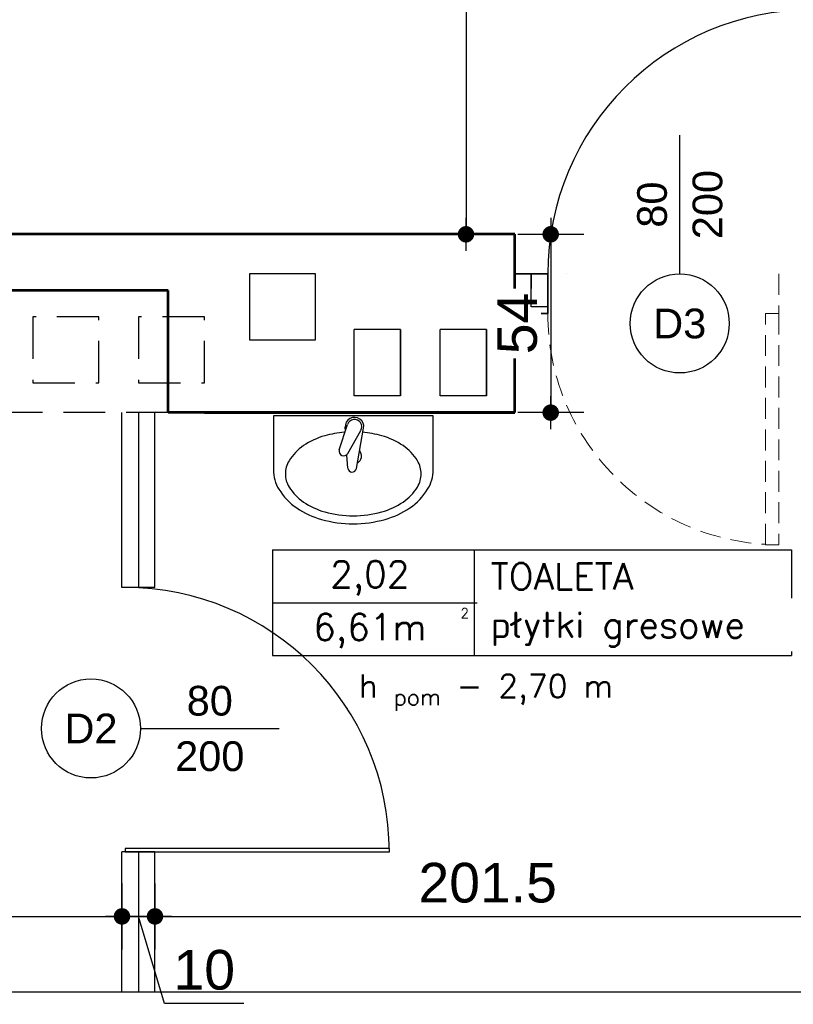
# Model space of a CAD drawing. Header units: millimetres. Extents: x 11979 to 23691, y 12825 to 41978.
# Tile 140 of 256: x 21281 to 21515, y 33380 to 33679. Entities that reach past the tile are written whole.
import ezdxf
from ezdxf.enums import TextEntityAlignment as Align

# ---------------------------------------------------------------- set-up
doc = ezdxf.new("R2010")
doc.units = ezdxf.units.MM
doc.linetypes.add('DASHED', pattern=[19.05, 12.7, -6.35])
for name, color, linetype in [('-LI-WIDOK', 2, 'Continuous'), ('-WYMIAR', 8, 'Continuous'), ('_PROJEKTOWANE', 5, 'Continuous'), ('drzwi łuk', 1, 'Continuous'), ('PROJEKTOWANE', 5, 'Continuous')]:
    doc.layers.add(name, color=color, linetype=linetype)
for name, color, linetype, lineweight in [('-ŚCIANY DZIAŁOWE', 3, 'Continuous', 35), ('-ŚCIANY NOŚNE', 4, 'Continuous', 53), ('CIENKA - KRESKOWANIA', 254, 'Continuous', 0)]:
    doc.layers.add(name, color=color, linetype=linetype, lineweight=lineweight)
doc.styles.add('ARIAL', font='arial.ttf', dxfattribs={"height": 0.5})
doc.styles.add('SIMPLEX', font='simplex')
doc.styles.get("Standard").update_dxf_attribs({"font": 'arial.ttf'})
doc.linetypes.add('ZIGZAG', pattern='A,0.00254,-5.08,[131,ltypeshp.shx,S=5.08,R=0,X=-5.08,Y=0],-10.16,[131,ltypeshp.shx,S=5.08,R=180,X=5.08,Y=0],-5.08', length=20.32254)
doc.dimstyles.new('CZA-KROPKA-50', dxfattribs={"dimtxt": 12, "dimasz": 1, "dimexe": 2, "dimexo": 25, "dimgap": 4, "dimtad": 1, "dimdec": 1, "dimrnd": 0.5, "dimzin": 9, "dimdsep": 46, "dimtxsty": 'Standard', "dimblk": 'CZA-KROPKA', "dimblk1": 'CZA-KROPKA', "dimblk2": 'CZA-KROPKA', "dimsah": 1, "dimcen": -20, "dimse1": 1, "dimse2": 1, "dimclrd": 8, "dimclre": 8, "dimclrt": 9, "dimadec": 0, "dimazin": 0, "dimtfac": 1, "dimtdec": 1, "dimtmove": 1, "dimatfit": 3, "dimldrblk": 'CZA-KROPKA', "dimfxl": 1, "dimtolj": 1, "dimtzin": 9, "dimarcsym": 0})

# ---------------------------------------------------------------- blocks, each defined once
blk = doc.blocks.new('CZA-KROPKA')
at = {"layer": '-WYMIAR', "linetype": 'ByBlock'}
for p, q in [((0, 10), (0, -10)), ((5, 0), (-5, 0))]:
    blk.add_line(p, q, dxfattribs=at)
at = {"layer": '-WYMIAR', "linetype": 'ByBlock', "const_width": 2.5}
blk.add_lwpolyline([(-1.25, 0, 1), (1.25, 0, 1)], format="xyb", close=True, dxfattribs=at)
blk = doc.blocks.new('*D1332')
at = {"layer": '-WYMIAR', "color": 8, "lineweight": -2}
blk.add_line((21203.07, 33147.22), (21522.67, 33147.22), dxfattribs=at)
at = {"layer": 'Defpoints', "color": 0}
for p in [(21202.07, 33454.77), (21523.67, 33360.17), (21523.67, 33147.22)]:
    blk.add_point(p, dxfattribs=at)
at = {"layer": '-WYMIAR', "color": 8, "lineweight": -2, "rotation": 180}
blk.add_blockref('CZA-KROPKA', (21202.07, 33147.22), dxfattribs=at)
at = {"layer": '-WYMIAR', "color": 8, "lineweight": -2}
blk.add_blockref('CZA-KROPKA', (21523.67, 33147.22), dxfattribs=at)
at = {"layer": '-WYMIAR', "color": 9, "insert": (21362.87, 33157.35), "char_height": 12, "attachment_point": 5, "bg_fill": 3, "box_fill_scale": 1.1, "bg_fill_color": 257, "bg_fill_transparency": 0}
blk.add_mtext('\\A1;321.5', dxfattribs=at)
blk = doc.blocks.new('*D1338')
at = {"layer": '-WYMIAR', "color": 8, "lineweight": -2}
blk.add_line((20968.72, 33122.01), (21579.67, 33122.01), dxfattribs=at)
at = {"layer": 'Defpoints', "color": 0}
for p in [(20967.72, 33384.17), (21580.67, 33221.62), (21580.67, 33122.01)]:
    blk.add_point(p, dxfattribs=at)
at = {"layer": '-WYMIAR', "color": 8, "lineweight": -2, "rotation": 180}
blk.add_blockref('CZA-KROPKA', (20967.72, 33122.01), dxfattribs=at)
at = {"layer": '-WYMIAR', "color": 8, "lineweight": -2}
blk.add_blockref('CZA-KROPKA', (21580.67, 33122.01), dxfattribs=at)
at = {"layer": '-WYMIAR', "color": 9, "insert": (21274.19, 33132.14), "char_height": 12, "attachment_point": 5, "bg_fill": 3, "box_fill_scale": 1.1, "bg_fill_color": 257, "bg_fill_transparency": 0}
blk.add_mtext('\\A1;613', dxfattribs=at)
blk = doc.blocks.new('*D1356')
at = {"layer": '-WYMIAR', "color": 8, "lineweight": -2}
blk.add_line((21441.96, 33612.62), (21441.96, 33560.62), dxfattribs=at)
at = {"layer": 'Defpoints', "color": 0}
for p in [(21441.96, 33613.62), (21441.96, 33559.62), (21441.96, 33559.62)]:
    blk.add_point(p, dxfattribs=at)
at = {"layer": '-WYMIAR', "color": 8, "lineweight": -2}
for p, rotation in [((21441.96, 33613.62), 90), ((21441.96, 33559.62), 270)]:
    blk.add_blockref('CZA-KROPKA', p, dxfattribs=dict(at, rotation=rotation))
at = {"layer": '-WYMIAR', "color": 9, "insert": (21431.86, 33586.62), "char_height": 12, "attachment_point": 5, "rotation": 90, "bg_fill": 3, "box_fill_scale": 1.1, "bg_fill_color": 257, "bg_fill_transparency": 0}
blk.add_mtext('\\A1;54', dxfattribs=at)
blk = doc.blocks.new('*D1649')
at = {"layer": '_PROJEKTOWANE', "color": 8, "lineweight": -2}
blk.add_line((21203.07, 33407.04), (21311.07, 33407.04), dxfattribs=at)
at = {"layer": 'Defpoints', "color": 0}
for p in [(21202.07, 33432.9), (21312.07, 33416.46), (21312.07, 33407.04)]:
    blk.add_point(p, dxfattribs=at)
at = {"layer": '_PROJEKTOWANE', "color": 8, "lineweight": -2, "rotation": 180}
blk.add_blockref('CZA-KROPKA', (21202.07, 33407.04), dxfattribs=at)
at = {"layer": '_PROJEKTOWANE', "color": 8, "lineweight": -2}
blk.add_blockref('CZA-KROPKA', (21312.07, 33407.04), dxfattribs=at)
at = {"layer": '_PROJEKTOWANE', "color": 9, "insert": (21257.07, 33417.17), "char_height": 12, "attachment_point": 5}
blk.add_mtext('\\A1;110', dxfattribs=at)
blk = doc.blocks.new('*D1650')
at = {"layer": '_PROJEKTOWANE', "color": 8, "lineweight": -2}
for p, q in [((21313.07, 33407.04), (21321.07, 33407.04)), ((21324.99, 33380.66), (21317.07, 33407.04)), ((21349.01, 33380.66), (21324.99, 33380.66))]:
    blk.add_line(p, q, dxfattribs=at)
at = {"layer": 'Defpoints', "color": 0}
for p in [(21312.07, 33416.46), (21322.07, 33413.95), (21322.07, 33407.04)]:
    blk.add_point(p, dxfattribs=at)
at = {"layer": '_PROJEKTOWANE', "color": 8, "lineweight": -2, "rotation": 180}
blk.add_blockref('CZA-KROPKA', (21312.07, 33407.04), dxfattribs=at)
at = {"layer": '_PROJEKTOWANE', "color": 8, "lineweight": -2}
blk.add_blockref('CZA-KROPKA', (21322.07, 33407.04), dxfattribs=at)
at = {"layer": '_PROJEKTOWANE', "color": 9, "insert": (21337, 33390.79), "char_height": 12, "attachment_point": 5}
blk.add_mtext('\\A1;10', dxfattribs=at)
blk = doc.blocks.new('*D1651')
at = {"layer": '_PROJEKTOWANE', "color": 8, "lineweight": -2}
blk.add_line((21323.07, 33407.04), (21522.67, 33407.04), dxfattribs=at)
at = {"layer": 'Defpoints', "color": 0}
for p in [(21523.67, 33418.42), (21322.07, 33413.95), (21523.67, 33407.04)]:
    blk.add_point(p, dxfattribs=at)
at = {"layer": '_PROJEKTOWANE', "color": 8, "lineweight": -2, "rotation": 180}
blk.add_blockref('CZA-KROPKA', (21322.07, 33407.04), dxfattribs=at)
at = {"layer": '_PROJEKTOWANE', "color": 8, "lineweight": -2}
blk.add_blockref('CZA-KROPKA', (21523.67, 33407.04), dxfattribs=at)
at = {"layer": '_PROJEKTOWANE', "color": 9, "insert": (21422.87, 33417.17), "char_height": 12, "attachment_point": 5}
blk.add_mtext('\\A1;201.5', dxfattribs=at)
blk = doc.blocks.new('*D1654')
at = {"layer": '_PROJEKTOWANE', "color": 8, "lineweight": -2}
blk.add_line((21416.3, 33793.74), (21416.3, 33614.62), dxfattribs=at)
at = {"layer": 'Defpoints', "color": 0}
for p in [(21484.1, 33794.74), (21397.95, 33613.62), (21416.3, 33613.62)]:
    blk.add_point(p, dxfattribs=at)
at = {"layer": '_PROJEKTOWANE', "color": 8, "lineweight": -2}
for p, rotation in [((21416.3, 33794.74), 90), ((21416.3, 33613.62), 270)]:
    blk.add_blockref('CZA-KROPKA', p, dxfattribs=dict(at, rotation=rotation))
at = {"layer": '_PROJEKTOWANE', "color": 9, "insert": (21406.17, 33704.18), "char_height": 12, "attachment_point": 5, "rotation": 90}
blk.add_mtext('\\A1;181', dxfattribs=at)

msp = doc.modelspace()

# ---------------------------------------------------------------- linework, layer by layer
at = {"layer": '-LI-WIDOK'}
for p, q in [((21350.67, 33601.62), (21350.67, 33581.62)), ((21370.67, 33601.62), (21350.67, 33601.62)), ((21370.67, 33581.62), (21370.67, 33601.62)), ((21382.46, 33564.75), (21382.46, 33584.75)), ((21396.46, 33584.75), (21382.46, 33584.75)), ((21396.46, 33584.75), (21396.46, 33564.75)), ((21396.46, 33564.75), (21396.46, 33584.75)), ((21408.46, 33564.75), (21408.46, 33584.75)), ((21422.46, 33584.75), (21408.46, 33584.75)), ((21422.46, 33584.75), (21422.46, 33564.75)), ((21422.46, 33564.75), (21422.46, 33584.75)), ((21350.67, 33581.62), (21370.67, 33581.62)), ((21396.46, 33564.75), (21382.46, 33564.75)), ((21422.46, 33564.75), (21408.46, 33564.75)), ((20967.72, 33384.17), (21377.38, 33384.17)), ((21377.38, 33384.17), (21575.67, 33384.17))]:
    msp.add_line(p, q, dxfattribs=at)
at = {"layer": '-LI-WIDOK', "linetype": 'DASHED'}
for p, q in [((21285.07, 33588.62), (21285.07, 33568.62)), ((21305.07, 33588.62), (21285.07, 33588.62)), ((21305.07, 33568.62), (21305.07, 33588.62)), ((21317.07, 33588.62), (21317.07, 33568.62)), ((21337.07, 33588.62), (21317.07, 33588.62)), ((21337.07, 33568.62), (21337.07, 33588.62)), ((21285.07, 33568.62), (21305.07, 33568.62)), ((21317.07, 33568.62), (21337.07, 33568.62)), ((21326.07, 33559.62), (21277.07, 33559.62))]:
    msp.add_line(p, q, dxfattribs=at)
at = {"layer": '-ŚCIANY DZIAŁOWE'}
for p, q in [((21431.07, 33601.62), (21441.06, 33601.62)), ((21436.06, 33601.62), (21436.06, 33589.62)), ((21441.06, 33601.62), (21441.06, 33589.62)), ((21326.07, 33596.62), (21228.87, 33596.62)), ((21431.07, 33589.62), (21441.06, 33589.62)), ((21431.07, 33559.62), (21337.07, 33559.62))]:
    msp.add_line(p, q, dxfattribs=at)
at = {"layer": '-ŚCIANY NOŚNE'}
for p, q in [((21431.07, 33613.62), (21170.98, 33613.62)), ((21431.07, 33559.62), (21431.07, 33613.62)), ((21446.67, 33601.62), (21446.67, 33601.62)), ((21326.07, 33596.62), (21202.07, 33596.62)), ((21326.07, 33559.62), (21326.07, 33596.62)), ((21431.07, 33559.62), (21326.07, 33559.62)), ((21337.07, 33559.62), (21431.07, 33559.62))]:
    msp.add_line(p, q, dxfattribs=at)
at = {"layer": '_PROJEKTOWANE', "linetype": 'ZIGZAG'}
msp.add_line((21317.07, 33559.62), (21317.07, 33506.62), dxfattribs=at)
at = {"layer": '_PROJEKTOWANE'}
msp.add_line((21322.07, 33506.62), (21312.07, 33506.62), dxfattribs=at)
at = {"layer": 'CIENKA - KRESKOWANIA', "linetype": 'DASHED', "ltscale": 0.5}
for p, q in [((21511.06, 33601.62), (21511.06, 33589.62)), ((21507.06, 33519.62), (21507.06, 33589.62)), ((21507.06, 33589.62), (21511.06, 33589.62)), ((21511.06, 33589.62), (21511.06, 33519.62)), ((21511.06, 33519.62), (21507.06, 33519.62))]:
    msp.add_line(p, q, dxfattribs=at)
at = {"layer": 'drzwi łuk', "ltscale": 0.5}
for p, q in [((21357.69, 33518.03), (21514.88, 33518.03)), ((21357.69, 33518.03), (21357.69, 33486.03)), ((21418.76, 33518.03), (21418.76, 33486.03)), ((21514.88, 33518.03), (21514.88, 33486.03)), ((21357.69, 33502.03), (21514.88, 33502.03)), ((21357.69, 33486.03), (21514.88, 33486.03))]:
    msp.add_line(p, q, dxfattribs=at)
at = {"layer": 'PROJEKTOWANE'}
for p, q in [((21481.06, 33601.62), (21481.06, 33643.62)), ((21312.07, 33506.62), (21312.07, 33559.62)), ((21322.07, 33506.62), (21322.07, 33559.62)), ((21357.94, 33558.62), (21357.94, 33542.29)), ((21406.34, 33558.62), (21357.94, 33558.62)), ((21406.34, 33542.29), (21406.34, 33558.62)), ((21377.91, 33548.37), (21380.41, 33556.02)), ((21379.76, 33554.05), (21379.7, 33555.18)), ((21383.09, 33542.7), (21385.29, 33554.92)), ((21380.46, 33547.25), (21384.42, 33554.25)), ((21380.51, 33542.82), (21380.15, 33546.71)), ((21313.07, 33506.62), (21312.07, 33506.62)), ((21317.67, 33463.96), (21359.67, 33463.96))]:
    msp.add_line(p, q, dxfattribs=at)
for points in [[(21379.44, 33553.67, 0.047111), (21373.5, 33552.6, 0.080452), (21367.06, 33549.62, 0.107069), (21362.7, 33545.06, 0.138474), (21361.57, 33541.08, 0.138474), (21362.7, 33537.09, 0.107069), (21367.06, 33532.54, 0.080452), (21373.5, 33529.56, 0.068264), (21382.14, 33528.37, 0.068264), (21390.79, 33529.56, 0.080452), (21397.23, 33532.54, 0.107069), (21401.59, 33537.09, 0.138474), (21402.71, 33541.08, 0.138474), (21401.59, 33545.06, 0.107069), (21397.23, 33549.62, 0.080452), (21390.79, 33552.6, 0.046288), (21384.95, 33553.66, 0.046288)], [(21357.94, 33542.29, 0.138474), (21359.61, 33536.41, 0.107069), (21365.03, 33530.74, 0.080452), (21372.52, 33527.27, 0.068264), (21382.14, 33525.95, 0.068264), (21391.76, 33527.27, 0.080452), (21399.26, 33530.74, 0.107069), (21404.68, 33536.41, 0.138474), (21406.34, 33542.29, 0.138474)]]:
    msp.add_lwpolyline(points, format="xyb", dxfattribs=at)
msp.add_circle((21481.06, 33586.62), 15, dxfattribs=at)
for centre, radius, start, end in [((21382.51, 33555.36), 2.81, 351.0256, 183.6937), ((21382.51, 33555.36), 2.2, 329.8725, 162.5406), ((21379.24, 33547.94), 1.4, 161.8991, 330.514), ((21382.14, 33546.52), 2.5, 299.7805, 39.804), ((21381.81, 33542.9), 1.3, 183.6937, 351.0256)]:
    msp.add_arc(centre, radius, start, end, dxfattribs=at)

# ---------------------------------------------------------------- texts
at = {"layer": '-LI-WIDOK', "style": 'SIMPLEX'}
for s, height, p in [('2,02', 8, (21387.15, 33510.67)), ('6,61m', 8, (21387.15, 33494.67)), ('2', 3, (21415.91, 33498.87))]:
    msp.add_text(s, height=height, dxfattribs=at).set_placement(p, align=Align.MIDDLE_CENTER)
at = {"layer": '-LI-WIDOK', "insert": (21423.76, 33510.03), "char_height": 8, "width": 172.5953, "attachment_point": 4, "style": 'SIMPLEX'}
msp.add_mtext('TOALETA', dxfattribs=at)
at = {"layer": '-LI-WIDOK', "insert": (21383.89, 33480.35), "char_height": 7, "width": 126.3737, "attachment_point": 1, "style": 'SIMPLEX', "bg_fill": 2}
msp.add_mtext('\\A1;h {\\H0.7x;\\S^ pom;} - 2,70 m', dxfattribs=at)
at = {"layer": 'PROJEKTOWANE', "style": 'ARIAL'}
for s, p in [('200', (21489.45, 33622.62)), ('80', (21472.66, 33622.62))]:
    msp.add_text(s, height=9, rotation=90, dxfattribs=at).set_placement(p, align=Align.MIDDLE_CENTER)
for s, p in [('D3', (21481.06, 33586.62)), ('80', (21338.67, 33472.36)), ('D2', (21302.67, 33463.96))]:
    msp.add_text(s, height=9, dxfattribs=at).set_placement(p, align=Align.MIDDLE_CENTER)

# ---------------------------------------------------------------- next in the draw order: dimensions: what is measured, and where the dimension line sits
at = {"layer": '-WYMIAR'}
dim = msp.add_linear_dim(base=(21441.96, 33559.62), p1=(21441.96, 33613.62), p2=(21441.96, 33559.62), angle=90, dimstyle='CZA-KROPKA-50', override={"dimfxl": 0, "dimfxlon": 1, "dimtfill": 1}, dxfattribs=at)
dim.commit()
dim.dimension.update_dxf_attribs({"geometry": '*D1356', "text_midpoint": (21431.86, 33586.62)})
dim = msp.add_linear_dim(base=(21523.67, 33147.22), p1=(21202.07, 33454.77), p2=(21523.67, 33360.17), dimstyle='CZA-KROPKA-50', override={"dimfxl": 0, "dimfxlon": 1, "dimtfill": 1}, dxfattribs=at)
dim.commit()
dim.dimension.update_dxf_attribs({"geometry": '*D1332', "text_midpoint": (21362.87, 33157.35)})

# ---------------------------------------------------------------- next in the draw order: linework, layer by layer
at = {"layer": 'CIENKA - KRESKOWANIA', "linetype": 'DASHED', "ltscale": 0.5}
msp.add_arc((21511.06, 33589.62), 70, 180, 266.7242, dxfattribs=at)
at = {"layer": 'PROJEKTOWANE'}
msp.add_line((21322.07, 33426.62), (21312.07, 33426.62), dxfattribs=at)
for points in [[(21436.06, 33601.62), (21441.06, 33601.62), (21441.06, 33591.62), (21436.06, 33591.62)], [(21393.07, 33426.62), (21393.07, 33427.62), (21313.07, 33427.62), (21313.07, 33426.62)]]:
    msp.add_lwpolyline(points, close=True, dxfattribs=at)
msp.add_circle((21302.67, 33463.96), 15, dxfattribs=at)
for centre, start, end in [((21521.06, 33601.62), 90, 180), ((21313.07, 33426.62), 0, 90)]:
    msp.add_arc(centre, 80, start, end, dxfattribs=at)

# ---------------------------------------------------------------- next in the draw order: texts
at = {"layer": 'PROJEKTOWANE', "style": 'ARIAL'}
msp.add_text('200', height=9, dxfattribs=at).set_placement((21338.67, 33455.57), align=Align.MIDDLE_CENTER)

# ---------------------------------------------------------------- next in the draw order: dimensions: what is measured, and where the dimension line sits
at = {"layer": '-WYMIAR'}
dim = msp.add_linear_dim(base=(21580.6708, 33122.0068), p1=(20967.7159, 33384.1737), p2=(21580.6708, 33221.6243), dimstyle='CZA-KROPKA-50', override={"dimfxl": 0, "dimfxlon": 1, "dimtfill": 1}, dxfattribs=at)
dim.commit()
dim.dimension.update_dxf_attribs({"geometry": '*D1338', "text_midpoint": (21274.1934, 33132.1377)})
at = {"layer": '_PROJEKTOWANE'}
dim = msp.add_linear_dim(base=(21416.3, 33613.62), p1=(21484.1, 33794.74), p2=(21397.95, 33613.62), angle=90, dimstyle='CZA-KROPKA-50', dxfattribs=at)
dim.commit()
dim.dimension.update_dxf_attribs({"geometry": '*D1654', "text_midpoint": (21406.17, 33704.18)})
for base, p1, p2, picture, middle in [((21312.07, 33407.04), (21202.07, 33432.9), (21312.07, 33416.46), '*D1649', (21257.07, 33417.17)), ((21523.67, 33407.04), (21322.07, 33413.95), (21523.67, 33418.42), '*D1651', (21422.87, 33417.17))]:
    dim = msp.add_linear_dim(base=base, p1=p1, p2=p2, dimstyle='CZA-KROPKA-50', dxfattribs=at)
    dim.commit()
    dim.dimension.update_dxf_attribs({"geometry": picture, "text_midpoint": middle})

# ---------------------------------------------------------------- next in the draw order: hatches: boundary and pattern name
at = {"layer": '-WYMIAR'}
h = msp.add_hatch(dxfattribs=at)
h.set_pattern_fill('DACHOWKA', color=256)
h.set_pattern_definition([(0, (463900.403, 31501.895), (0, 45), [9, -6]), (0, (463907.903, 31524.395), (0, 45), [9, -6]), (90, (463897.403, 31504.895), (-15, 9e-16), [19.5, -25.5]), (90, (463904.903, 31527.395), (-15, 9e-16), [19.5, -25.5]), (45, (463909.403, 31501.895), (-22.4999964, 22.4999964), [4.2426, -27.5772]), (45, (463924.403, 31501.895), (-22.4999964, 22.4999964), [4.2426, -27.5772]), (45, (463939.403, 31501.895), (-22.4999964, 22.4999964), [4.2426, -27.5772]), (135, (463900.403, 31501.895), (-22.4999964, -22.4999964), [4.2426, -27.5772]), (135, (463915.403, 31501.895), (-22.4999964, -22.4999964), [4.2426, -27.5772]), (135, (463930.403, 31501.895), (-22.4999964, -22.4999964), [4.2426, -27.5772])])
h.paths.add_polyline_path([(21523.67, 33360.17), (21202.07, 33360.17), (21202.07, 33298.62), (21523.67, 33298.62)])
h.paths.add_polyline_path([(21575.67, 33360.17), (21534.67, 33360.17), (21534.67, 33298.62), (20925.8, 33298.41, -1.559034), (20898.3, 33298.62), (20572.51, 33298.62, -1.53309), (20545.05, 33298.49), (19916.67, 33298.62), (19916.67, 33360.17), (19875.67, 33360.17), (19875.67, 33257.62), (21575.67, 33257.62)])
h.paths.add_polyline_path([(21580.67, 33384.17), (21580.67, 33626.12), (21575.67, 33626.12), (21575.67, 33384.17), (21575.67, 33257.62), (19875.67, 33257.62), (19875.67, 33667.12), (19870.67, 33667.12), (19870.67, 33221.62), (21580.67, 33221.62)])
h.paths.add_polyline_path([(21444.49, 33267.23), (21444.49, 33291.88), (21419.76, 33291.88), (21419.76, 33267.23)], flags=16)

# ---------------------------------------------------------------- next in the draw order: linework, layer by layer
at = {"layer": '_PROJEKTOWANE', "linetype": 'ZIGZAG'}
msp.add_line((21317.07, 33426.62), (21317.07, 33384.17), dxfattribs=at)
at = {"layer": 'PROJEKTOWANE'}
for p, q in [((21312.07, 33384.17), (21312.07, 33426.62)), ((21322.07, 33384.17), (21322.07, 33426.62))]:
    msp.add_line(p, q, dxfattribs=at)

# ---------------------------------------------------------------- next in the draw order: dimensions: what is measured, and where the dimension line sits
at = {"layer": '_PROJEKTOWANE'}
dim = msp.add_linear_dim(base=(21322.07, 33407.04), p1=(21312.07, 33416.46), p2=(21322.07, 33413.95), dimstyle='CZA-KROPKA-50', dxfattribs=at)
dim.commit()
dim.dimension.update_dxf_attribs({"geometry": '*D1650', "text_midpoint": (21328.99, 33390.79)})

# ---------------------------------------------------------------- next in the draw order: texts
at = {"layer": 'PROJEKTOWANE', "insert": (21423.76, 33494.03), "char_height": 8, "width": 147.6436, "attachment_point": 4, "style": 'SIMPLEX', "bg_fill": 2}
msp.add_mtext('płytki gresowe', dxfattribs=at)

doc.saveas('drawing.dxf')
